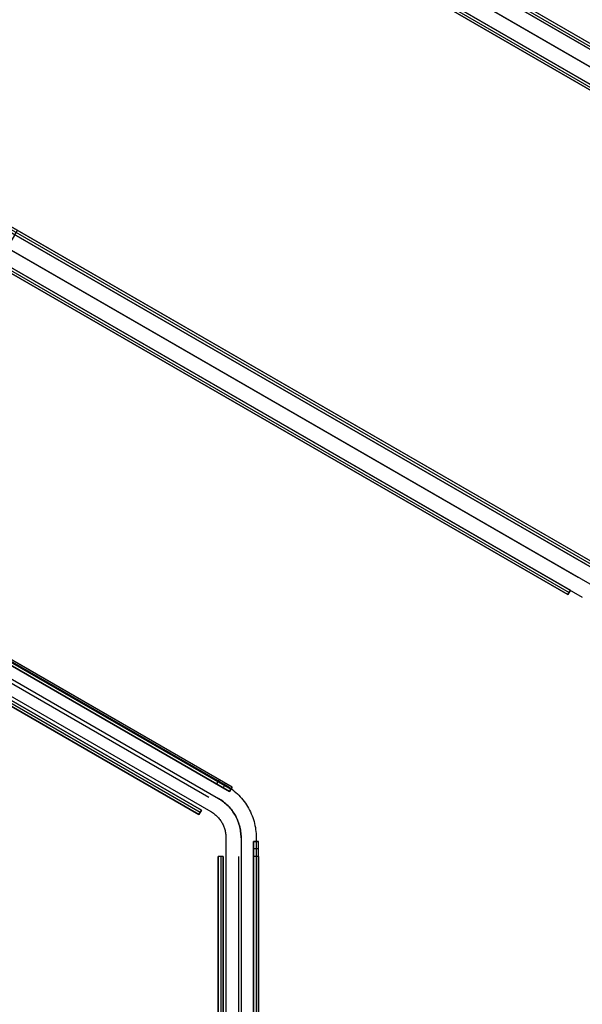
# Model space of a CAD drawing. Header units: millimetres. Extents: x -356 to 356, y -410 to 410.
# Tile 101 of 126: x 61 to 117, y 29 to 126. Entities that reach past the tile are written whole.
import ezdxf

# ---------------------------------------------------------------- set-up
doc = ezdxf.new("R2010")
doc.units = ezdxf.units.MM
doc.header["$MEASUREMENT"] = 0
doc.layers.add('1', color=7, linetype='Continuous')

msp = doc.modelspace()

# ---------------------------------------------------------------- linework, layer by layer
at = {"layer": '1', "color": 252}
for points in [[(3.088, 189.521), (162.738, 97.347)], [(3.271, 189.415), (163.485, 96.915)], [(163.485, 96.915), (3.271, 189.415)], [(3.396, 189.631), (163.61, 97.131)], [(163.735, 97.348), (3.521, 189.848)], [(163.735, 97.348), (3.521, 189.848)], [(4.57, 188.665), (162.186, 97.665)], [(4.82, 189.098), (162.436, 98.098)], [(2.338, 188.222), (161.988, 96.048)], [(2.338, 188.222), (161.988, 96.048)], [(3.82, 187.366), (161.436, 96.366)], [(3.82, 187.366), (161.436, 96.366)], [(1.588, 186.923), (161.238, 94.749)], [(160.436, 94.634), (2.82, 185.634)], [(160.436, 94.634), (2.82, 185.634)], [(2.82, 185.634), (160.436, 94.634)], [(2.945, 185.85), (160.561, 94.85)], [(3.07, 186.067), (160.686, 95.067)], [(160.686, 95.067), (3.07, 186.067)], [(3.07, 186.067), (160.686, 95.067)], [(118.702, 72.079), (3.521, 138.579)], [(118.702, 72.079), (3.521, 138.579)], [(3.088, 138.252), (118.338, 71.712)], [(3.271, 138.146), (118.452, 71.646)], [(118.452, 71.646), (3.271, 138.146)], [(3.396, 138.363), (118.577, 71.863)], [(4.82, 137.829), (117.403, 72.829)], [(2.338, 136.953), (117.588, 70.413)], [(2.338, 136.953), (117.588, 70.413)], [(4.57, 137.396), (117.153, 72.396)], [(1.588, 135.654), (116.838, 69.114)], [(3.82, 136.097), (116.403, 71.097)], [(3.82, 136.097), (116.403, 71.097)], [(3.07, 134.798), (115.653, 69.798)], [(3.07, 134.798), (115.653, 69.798)], [(3.07, 134.798), (115.653, 69.798)], [(115.403, 69.365), (2.82, 134.365)], [(2.82, 134.365), (115.403, 69.365)], [(2.82, 134.365), (115.403, 69.365)], [(2.82, 134.365), (115.403, 69.365)], [(2.945, 134.582), (115.528, 69.582)], [(3.088, 95.759), (81.538, 50.466)], [(82.154, 50.283), (3.345, 95.783)], [(82.154, 50.283), (3.345, 95.783)], [(3.095, 95.35), (81.904, 49.85)], [(81.904, 49.85), (3.095, 95.35)], [(3.22, 95.566), (82.029, 50.066)], [(4.644, 95.033), (80.855, 51.033)], [(2.338, 94.46), (80.788, 49.167)], [(2.338, 94.46), (80.788, 49.167)], [(4.394, 94.6), (80.605, 50.6)], [(1.588, 93.161), (80.038, 47.868)], [(3.644, 93.301), (79.855, 49.301)], [(3.644, 93.301), (79.855, 49.301)], [(2.769, 91.785), (78.98, 47.785)], [(2.894, 92.002), (79.105, 48.002)], [(79.105, 48.002), (2.894, 92.002)], [(2.894, 92.002), (79.105, 48.002)], [(78.855, 47.569), (2.644, 91.569)], [(78.855, 47.569), (2.644, 91.569)], [(2.644, 91.569), (78.855, 47.569)], [(115.653, 69.798), (115.403, 69.365)], [(115.403, 69.365), (115.653, 69.798)], [(80.855, 51.033), (80.605, 50.6)], [(81.504, 50.658), (81.254, 50.225)], [(81.538, 50.466), (81.711, 50.362), (81.882, 50.251), (82.048, 50.136), (82.21, 50.014), (82.368, 49.888), (82.522, 49.756), (82.671, 49.618), (82.816, 49.476), (82.956, 49.329), (83.09, 49.178), (83.22, 49.022), (83.344, 48.862), (83.462, 48.697), (83.575, 48.529), (83.682, 48.357), (83.784, 48.181), (83.879, 48.003), (83.968, 47.821), (84.051, 47.636), (84.128, 47.448), (84.199, 47.258), (84.262, 47.066), (84.32, 46.871), (84.371, 46.675), (84.415, 46.477), (84.452, 46.278), (84.483, 46.078), (84.507, 45.877), (84.524, 45.675), (84.534, 45.472), (84.538, 45.27)], [(81.904, 49.85), (82.154, 50.283)], [(82.154, 50.283), (81.904, 49.85)], [(82.154, 50.283), (81.904, 49.85)], [(80.788, 49.167), (80.918, 49.089), (81.046, 49.006), (81.17, 48.919), (81.292, 48.828), (81.411, 48.733), (81.526, 48.634), (81.638, 48.531), (81.746, 48.425), (81.851, 48.314), (81.952, 48.201), (82.049, 48.084), (82.142, 47.964), (82.231, 47.84), (82.316, 47.714), (82.396, 47.585), (82.472, 47.454), (82.544, 47.319), (82.611, 47.183), (82.673, 47.044), (82.731, 46.904), (82.783, 46.761), (82.831, 46.617), (82.874, 46.471), (82.912, 46.324), (82.946, 46.175), (82.974, 46.026), (82.997, 45.876), (83.015, 45.725), (83.027, 45.573), (83.035, 45.422), (83.038, 45.27)], [(80.788, 49.167), (80.918, 49.089), (81.046, 49.006), (81.17, 48.919), (81.292, 48.828), (81.411, 48.733), (81.526, 48.634), (81.638, 48.531), (81.746, 48.425), (81.851, 48.314), (81.952, 48.201), (82.049, 48.084), (82.142, 47.964), (82.231, 47.84), (82.316, 47.714), (82.396, 47.585), (82.472, 47.454), (82.544, 47.319), (82.611, 47.183), (82.673, 47.044), (82.731, 46.904), (82.783, 46.761), (82.831, 46.617), (82.874, 46.471), (82.912, 46.324), (82.946, 46.175), (82.974, 46.026), (82.997, 45.876), (83.015, 45.725), (83.027, 45.573), (83.035, 45.422), (83.038, 45.27)], [(79.105, 48.002), (78.855, 47.569)], [(78.855, 47.569), (79.105, 48.002)], [(80.038, 47.868), (80.125, 47.816), (80.21, 47.761), (80.293, 47.703), (80.374, 47.642), (80.453, 47.579), (80.53, 47.513), (80.605, 47.444), (80.677, 47.373), (80.747, 47.3), (80.814, 47.224), (80.879, 47.146), (80.941, 47.066), (81, 46.983), (81.056, 46.899), (81.11, 46.813), (81.161, 46.726), (81.208, 46.636), (81.253, 46.545), (81.294, 46.453), (81.333, 46.359), (81.368, 46.264), (81.4, 46.168), (81.429, 46.071), (81.454, 45.972), (81.476, 45.874), (81.495, 45.774), (81.51, 45.674), (81.522, 45.573), (81.531, 45.472), (81.536, 45.371), (81.538, 45.27)], [(81.538, 45.27), (81.538, -45.317)], [(83.038, 45.27), (83.038, -45.317)], [(83.038, 45.27), (83.038, -45.317)], [(84.275, 44.907), (84.275, -46.093)], [(84.775, 44.907), (84.275, 44.907)], [(84.775, 44.907), (84.275, 44.907)], [(84.275, 44.907), (84.775, 44.907)], [(84.275, -46.093), (84.275, 44.907)], [(84.525, 44.907), (84.525, -46.093)], [(84.538, 45.27), (84.538, -45.317)], [(84.775, -46.093), (84.775, 44.907)], [(84.775, -46.093), (84.775, 44.907)], [(84.775, 44.157), (84.275, 44.157)], [(81.275, 43.407), (80.775, 43.407)], [(80.775, -44.593), (80.775, 43.407)], [(80.775, -44.593), (80.775, 43.407)], [(81.275, 43.407), (80.775, 43.407)], [(80.775, 43.407), (80.775, -44.593)], [(81.025, 43.407), (81.025, -44.593)], [(81.275, 43.407), (81.275, -44.593)], [(81.275, -44.593), (81.275, 43.407)], [(81.275, 43.407), (81.275, -44.593)], [(82.775, 43.407), (82.775, -44.593)], [(82.775, 43.407), (82.775, -44.593)], [(84.275, 43.407), (84.275, -44.593)], [(84.775, 43.407), (84.275, 43.407)], [(84.775, 43.407), (84.775, -44.593)]]:
    msp.add_lwpolyline(points, dxfattribs=at)
at = {"layer": '1', "color": 252, "extrusion": (1, 0, 0)}
for points in [[(105.329, -553.5), (105.329, -480)], [(71.097, -478.5), (71.097, -478)], [(69.365, -485), (69.365, -480)], [(69.798, -480), (69.798, -485)], [(49.85, -578.5), (49.85, -506.5)], [(50.066, -578.5), (50.066, -506.5)], [(50.283, -506.5), (50.283, -578.5)], [(49.301, -503.5), (49.301, -503)], [(48.002, -505), (48.002, -510)], [(47.569, -510), (47.569, -505)], [(44.907, -506.5), (44.907, -578.5)], [(44.907, -506.5), (43.407, -505)], [(44.907, -506.5), (44.907, -578.5)], [(43.407, -505), (44.907, -506.5)], [(44.907, -578.5), (44.907, -506.5)], [(44.907, -506.5), (43.407, -505)], [(43.407, -510), (43.407, -505)], [(43.407, -505), (43.407, -510)], [(43.407, -503), (43.407, -503.5)]]:
    msp.add_lwpolyline(points, dxfattribs=at)
at = {"layer": '1', "color": 252, "extrusion": (0.866025, -0.5, 0)}
for points in [[(117.773, -480), (117.774, -479.956), (117.775, -479.911), (117.778, -479.866), (117.782, -479.82), (117.786, -479.775), (117.792, -479.729), (117.799, -479.682), (117.807, -479.636), (117.816, -479.59), (117.826, -479.543), (117.838, -479.496), (117.851, -479.45), (117.865, -479.403), (117.88, -479.357), (117.896, -479.31), (117.914, -479.264), (117.933, -479.218), (117.953, -479.172), (117.974, -479.127), (117.997, -479.081), (118.021, -479.037), (118.046, -478.992), (118.072, -478.949), (118.099, -478.906), (118.128, -478.863), (118.158, -478.821), (118.189, -478.78), (118.221, -478.739), (118.254, -478.7), (118.288, -478.661), (118.323, -478.623), (118.359, -478.586), (118.396, -478.55), (118.434, -478.515), (118.473, -478.48), (118.513, -478.447), (118.553, -478.415), (118.595, -478.384), (118.636, -478.355), (118.679, -478.326), (118.722, -478.299), (118.766, -478.272), (118.81, -478.247), (118.855, -478.223), (118.9, -478.201), (118.945, -478.179), (118.991, -478.159), (119.037, -478.14), (119.084, -478.123), (119.13, -478.106), (119.177, -478.091), (119.223, -478.077), (119.27, -478.064), (119.316, -478.053), (119.363, -478.043), (119.41, -478.033), (119.456, -478.025), (119.502, -478.018), (119.548, -478.013), (119.594, -478.008), (119.639, -478.005), (119.684, -478.002), (119.729, -478), (119.773, -478), (119.818, -478), (119.863, -478.002), (119.908, -478.005), (119.953, -478.008), (119.999, -478.013), (120.045, -478.018), (120.091, -478.025), (120.137, -478.033), (120.184, -478.043), (120.23, -478.053), (120.277, -478.064), (120.324, -478.077), (120.37, -478.091), (120.417, -478.106), (120.463, -478.123), (120.51, -478.14), (120.556, -478.159), (120.601, -478.179), (120.647, -478.201), (120.692, -478.223), (120.737, -478.247), (120.781, -478.272), (120.825, -478.299), (120.868, -478.326), (120.91, -478.355), (120.952, -478.384), (120.994, -478.415), (121.034, -478.447), (121.074, -478.48), (121.113, -478.515), (121.151, -478.55), (121.188, -478.586), (121.224, -478.623), (121.259, -478.661), (121.293, -478.7), (121.326, -478.739), (121.358, -478.78), (121.389, -478.821), (121.419, -478.863), (121.447, -478.906), (121.475, -478.949), (121.501, -478.992), (121.526, -479.037), (121.55, -479.081), (121.573, -479.127), (121.594, -479.172), (121.614, -479.218), (121.633, -479.264), (121.651, -479.31), (121.667, -479.357), (121.682, -479.403), (121.696, -479.45), (121.709, -479.496), (121.721, -479.543), (121.731, -479.59), (121.74, -479.636), (121.748, -479.682), (121.755, -479.729), (121.761, -479.775), (121.765, -479.82), (121.769, -479.866), (121.771, -479.911), (121.773, -479.956), (121.773, -480)], [(121.273, -480), (121.273, -479.967), (121.272, -479.933), (121.27, -479.899), (121.267, -479.865), (121.264, -479.831), (121.26, -479.796), (121.254, -479.762), (121.248, -479.727), (121.242, -479.692), (121.234, -479.657), (121.225, -479.622), (121.216, -479.587), (121.205, -479.552), (121.194, -479.517), (121.181, -479.483), (121.168, -479.448), (121.154, -479.413), (121.139, -479.379), (121.123, -479.345), (121.106, -479.311), (121.088, -479.278), (121.069, -479.244), (121.05, -479.212), (121.029, -479.179), (121.008, -479.147), (120.985, -479.116), (120.962, -479.085), (120.938, -479.055), (120.913, -479.025), (120.888, -478.996), (120.861, -478.967), (120.834, -478.939), (120.806, -478.912), (120.778, -478.886), (120.749, -478.86), (120.719, -478.835), (120.689, -478.811), (120.658, -478.788), (120.626, -478.766), (120.594, -478.745), (120.562, -478.724), (120.529, -478.704), (120.496, -478.685), (120.462, -478.668), (120.429, -478.651), (120.394, -478.635), (120.36, -478.619), (120.326, -478.605), (120.291, -478.592), (120.256, -478.58), (120.221, -478.568), (120.186, -478.558), (120.151, -478.548), (120.116, -478.54), (120.081, -478.532), (120.046, -478.525), (120.012, -478.519), (119.977, -478.514), (119.943, -478.51), (119.908, -478.506), (119.874, -478.503), (119.84, -478.501), (119.807, -478.5), (119.773, -478.5), (119.74, -478.5), (119.707, -478.501), (119.673, -478.503), (119.639, -478.506), (119.604, -478.51), (119.57, -478.514), (119.535, -478.519), (119.501, -478.525), (119.466, -478.532), (119.431, -478.54), (119.396, -478.548), (119.361, -478.558), (119.326, -478.568), (119.291, -478.58), (119.256, -478.592), (119.221, -478.605), (119.187, -478.619), (119.152, -478.635), (119.118, -478.651), (119.085, -478.668), (119.051, -478.685), (119.018, -478.704), (118.985, -478.724), (118.953, -478.745), (118.921, -478.766), (118.889, -478.788), (118.858, -478.811), (118.828, -478.835), (118.798, -478.86), (118.769, -478.886), (118.741, -478.912), (118.713, -478.939), (118.686, -478.967), (118.659, -478.996), (118.634, -479.025), (118.609, -479.055), (118.585, -479.085), (118.562, -479.116), (118.539, -479.147), (118.518, -479.179), (118.497, -479.212), (118.478, -479.244), (118.459, -479.278), (118.441, -479.311), (118.424, -479.345), (118.408, -479.379), (118.393, -479.413), (118.379, -479.448), (118.366, -479.483), (118.353, -479.517), (118.342, -479.552), (118.331, -479.587), (118.322, -479.622), (118.313, -479.657), (118.305, -479.692), (118.299, -479.727), (118.293, -479.762), (118.287, -479.796), (118.283, -479.831), (118.28, -479.865), (118.277, -479.899), (118.275, -479.933), (118.274, -479.967), (118.273, -480)], [(80.623, -505), (80.623, -504.956), (80.625, -504.911), (80.627, -504.866), (80.631, -504.82), (80.636, -504.775), (80.641, -504.729), (80.648, -504.682), (80.656, -504.636), (80.666, -504.59), (80.676, -504.543), (80.687, -504.496), (80.7, -504.45), (80.714, -504.403), (80.729, -504.357), (80.746, -504.31), (80.763, -504.264), (80.782, -504.218), (80.802, -504.172), (80.824, -504.127), (80.846, -504.081), (80.87, -504.037), (80.895, -503.992), (80.922, -503.949), (80.949, -503.906), (80.978, -503.863), (81.007, -503.821), (81.038, -503.78), (81.07, -503.739), (81.103, -503.7), (81.137, -503.661), (81.173, -503.623), (81.209, -503.586), (81.246, -503.55), (81.284, -503.515), (81.323, -503.48), (81.362, -503.447), (81.403, -503.415), (81.444, -503.384), (81.486, -503.355), (81.529, -503.326), (81.572, -503.299), (81.615, -503.272), (81.66, -503.247), (81.704, -503.223), (81.749, -503.201), (81.795, -503.179), (81.841, -503.159), (81.887, -503.14), (81.933, -503.123), (81.979, -503.106), (82.026, -503.091), (82.073, -503.077), (82.119, -503.064), (82.166, -503.053), (82.213, -503.043), (82.259, -503.033), (82.305, -503.025), (82.352, -503.018), (82.398, -503.013), (82.443, -503.008), (82.489, -503.005), (82.534, -503.002), (82.579, -503), (82.623, -503), (82.667, -503), (82.712, -503.002), (82.757, -503.005), (82.803, -503.008), (82.848, -503.013), (82.894, -503.018), (82.941, -503.025), (82.987, -503.033), (83.033, -503.043), (83.08, -503.053), (83.127, -503.064), (83.173, -503.077), (83.22, -503.091), (83.266, -503.106), (83.313, -503.123), (83.359, -503.14), (83.405, -503.159), (83.451, -503.179), (83.496, -503.201), (83.542, -503.223), (83.586, -503.247), (83.631, -503.272), (83.674, -503.299), (83.717, -503.326), (83.76, -503.355), (83.802, -503.384), (83.843, -503.415), (83.884, -503.447), (83.923, -503.48), (83.962, -503.515), (84, -503.55), (84.037, -503.586), (84.073, -503.623), (84.108, -503.661), (84.143, -503.7), (84.176, -503.739), (84.208, -503.78), (84.239, -503.821), (84.268, -503.863), (84.297, -503.906), (84.324, -503.949), (84.351, -503.992), (84.376, -504.037), (84.4, -504.081), (84.422, -504.127), (84.444, -504.172), (84.464, -504.218), (84.483, -504.264), (84.5, -504.31), (84.517, -504.357), (84.532, -504.403), (84.546, -504.45), (84.559, -504.496), (84.57, -504.543), (84.58, -504.59), (84.59, -504.636), (84.598, -504.682), (84.604, -504.729), (84.61, -504.775), (84.615, -504.82), (84.618, -504.866), (84.621, -504.911), (84.622, -504.956), (84.623, -505)], [(84.123, -505), (84.123, -504.967), (84.121, -504.933), (84.12, -504.899), (84.117, -504.865), (84.113, -504.831), (84.109, -504.796), (84.104, -504.762), (84.098, -504.727), (84.091, -504.692), (84.083, -504.657), (84.075, -504.622), (84.065, -504.587), (84.055, -504.552), (84.043, -504.517), (84.031, -504.483), (84.018, -504.448), (84.003, -504.413), (83.988, -504.379), (83.972, -504.345), (83.955, -504.311), (83.938, -504.278), (83.919, -504.244), (83.899, -504.212), (83.878, -504.179), (83.857, -504.147), (83.835, -504.116), (83.812, -504.085), (83.788, -504.055), (83.763, -504.025), (83.737, -503.996), (83.711, -503.967), (83.684, -503.939), (83.656, -503.912), (83.627, -503.886), (83.598, -503.86), (83.568, -503.835), (83.538, -503.811), (83.507, -503.788), (83.476, -503.766), (83.444, -503.745), (83.411, -503.724), (83.379, -503.704), (83.345, -503.685), (83.312, -503.668), (83.278, -503.651), (83.244, -503.635), (83.21, -503.619), (83.175, -503.605), (83.14, -503.592), (83.106, -503.58), (83.071, -503.568), (83.036, -503.558), (83.001, -503.548), (82.966, -503.54), (82.931, -503.532), (82.896, -503.525), (82.861, -503.519), (82.827, -503.514), (82.792, -503.51), (82.758, -503.506), (82.724, -503.503), (82.69, -503.501), (82.656, -503.5), (82.623, -503.5), (82.59, -503.5), (82.556, -503.501), (82.522, -503.503), (82.488, -503.506), (82.454, -503.51), (82.419, -503.514), (82.385, -503.519), (82.35, -503.525), (82.315, -503.532), (82.28, -503.54), (82.245, -503.548), (82.21, -503.558), (82.175, -503.568), (82.14, -503.58), (82.106, -503.592), (82.071, -503.605), (82.036, -503.619), (82.002, -503.635), (81.968, -503.651), (81.934, -503.668), (81.901, -503.685), (81.867, -503.704), (81.835, -503.724), (81.802, -503.745), (81.77, -503.766), (81.739, -503.788), (81.708, -503.811), (81.678, -503.835), (81.648, -503.86), (81.619, -503.886), (81.59, -503.912), (81.562, -503.939), (81.535, -503.967), (81.509, -503.996), (81.483, -504.025), (81.458, -504.055), (81.434, -504.085), (81.411, -504.116), (81.389, -504.147), (81.367, -504.179), (81.347, -504.212), (81.327, -504.244), (81.308, -504.278), (81.291, -504.311), (81.274, -504.345), (81.258, -504.379), (81.242, -504.413), (81.228, -504.448), (81.215, -504.483), (81.203, -504.517), (81.191, -504.552), (81.181, -504.587), (81.171, -504.622), (81.163, -504.657), (81.155, -504.692), (81.148, -504.727), (81.142, -504.762), (81.137, -504.796), (81.133, -504.831), (81.129, -504.865), (81.126, -504.899), (81.124, -504.933), (81.123, -504.967), (81.123, -505)], [(84.473, -505), (84.473, -504.948), (84.47, -504.897), (84.465, -504.845), (84.459, -504.794), (84.451, -504.742), (84.441, -504.692), (84.43, -504.641), (84.417, -504.591), (84.402, -504.541), (84.385, -504.492), (84.367, -504.444), (84.347, -504.396), (84.325, -504.349), (84.302, -504.303), (84.277, -504.257), (84.25, -504.213), (84.222, -504.169), (84.193, -504.127), (84.162, -504.085), (84.13, -504.045), (84.096, -504.005), (84.061, -503.967), (84.025, -503.93), (83.987, -503.895), (83.949, -503.86), (83.909, -503.827), (83.868, -503.796), (83.826, -503.766), (83.782, -503.737), (83.738, -503.71), (83.693, -503.684), (83.648, -503.66), (83.601, -503.638), (83.553, -503.617), (83.505, -503.597), (83.457, -503.58), (83.407, -503.564), (83.358, -503.55), (83.307, -503.538), (83.257, -503.527), (83.206, -503.518), (83.154, -503.511), (83.103, -503.506), (83.051, -503.502), (82.999, -503.5), (82.948, -503.5), (82.896, -503.502), (82.844, -503.506), (82.793, -503.511), (82.741, -503.518), (82.69, -503.527), (82.64, -503.538), (82.589, -503.55), (82.54, -503.564), (82.49, -503.58), (82.442, -503.597), (82.393, -503.617), (82.346, -503.638), (82.299, -503.66), (82.254, -503.684), (82.209, -503.71), (82.164, -503.737), (82.121, -503.766), (82.079, -503.796), (82.038, -503.827), (81.998, -503.86), (81.96, -503.895), (81.922, -503.93), (81.886, -503.967), (81.851, -504.005), (81.817, -504.045), (81.785, -504.085), (81.754, -504.127), (81.724, -504.169), (81.697, -504.213), (81.67, -504.257), (81.645, -504.303), (81.622, -504.349), (81.6, -504.396), (81.58, -504.444), (81.562, -504.492), (81.545, -504.541), (81.53, -504.591), (81.517, -504.641), (81.506, -504.692), (81.496, -504.742), (81.488, -504.794), (81.482, -504.845), (81.477, -504.897), (81.474, -504.948), (81.473, -505)], [(81.473, -505), (81.474, -505.052), (81.477, -505.103), (81.482, -505.155), (81.488, -505.206), (81.496, -505.258), (81.506, -505.308), (81.517, -505.359), (81.53, -505.409), (81.545, -505.459), (81.562, -505.508), (81.58, -505.556), (81.6, -505.604), (81.622, -505.651), (81.645, -505.697), (81.67, -505.743), (81.697, -505.787), (81.724, -505.831), (81.754, -505.873), (81.785, -505.915), (81.817, -505.955), (81.851, -505.995), (81.886, -506.033), (81.922, -506.07), (81.96, -506.105), (81.998, -506.14), (82.038, -506.173), (82.079, -506.204), (82.121, -506.234), (82.164, -506.263), (82.209, -506.29), (82.254, -506.316), (82.299, -506.34), (82.346, -506.362), (82.393, -506.383), (82.442, -506.403), (82.49, -506.42), (82.54, -506.436), (82.589, -506.45), (82.64, -506.462), (82.69, -506.473), (82.741, -506.482), (82.793, -506.489), (82.844, -506.494), (82.896, -506.498), (82.948, -506.5), (82.999, -506.5), (83.051, -506.498), (83.103, -506.494), (83.154, -506.489), (83.206, -506.482), (83.257, -506.473), (83.307, -506.462), (83.358, -506.45), (83.407, -506.436), (83.457, -506.42), (83.505, -506.403), (83.553, -506.383), (83.601, -506.362), (83.648, -506.34), (83.693, -506.316), (83.738, -506.29), (83.782, -506.263), (83.826, -506.234), (83.868, -506.204), (83.909, -506.173), (83.949, -506.14), (83.987, -506.105), (84.025, -506.07), (84.061, -506.033), (84.096, -505.995), (84.13, -505.955), (84.162, -505.915), (84.193, -505.873), (84.222, -505.831), (84.25, -505.787), (84.277, -505.743), (84.302, -505.697), (84.325, -505.651), (84.347, -505.604), (84.367, -505.556), (84.385, -505.508), (84.402, -505.459), (84.417, -505.409), (84.43, -505.359), (84.441, -505.308), (84.451, -505.258), (84.459, -505.206), (84.465, -505.155), (84.47, -505.103), (84.473, -505.052), (84.473, -505)], [(81.473, -505), (81.474, -504.948), (81.477, -504.897), (81.482, -504.845), (81.488, -504.794), (81.496, -504.742), (81.506, -504.692), (81.517, -504.641), (81.53, -504.591), (81.545, -504.541), (81.562, -504.492), (81.58, -504.444), (81.6, -504.396), (81.622, -504.349), (81.645, -504.303), (81.67, -504.257), (81.697, -504.213), (81.724, -504.169), (81.754, -504.127), (81.785, -504.085), (81.817, -504.045), (81.851, -504.005), (81.886, -503.967), (81.922, -503.93), (81.96, -503.895), (81.998, -503.86), (82.038, -503.827), (82.079, -503.796), (82.121, -503.766), (82.164, -503.737), (82.209, -503.71), (82.254, -503.684), (82.299, -503.66), (82.346, -503.638), (82.393, -503.617), (82.442, -503.597), (82.49, -503.58), (82.54, -503.564), (82.589, -503.55), (82.64, -503.538), (82.69, -503.527), (82.741, -503.518), (82.793, -503.511), (82.844, -503.506), (82.896, -503.502), (82.948, -503.5), (82.999, -503.5), (83.051, -503.502), (83.103, -503.506), (83.154, -503.511), (83.206, -503.518), (83.257, -503.527), (83.307, -503.538), (83.358, -503.55), (83.407, -503.564), (83.457, -503.58), (83.505, -503.597), (83.553, -503.617), (83.601, -503.638), (83.648, -503.66), (83.693, -503.684), (83.738, -503.71), (83.782, -503.737), (83.826, -503.766), (83.868, -503.796), (83.909, -503.827), (83.949, -503.86), (83.987, -503.895), (84.025, -503.93), (84.061, -503.967), (84.096, -504.005), (84.13, -504.045), (84.162, -504.085), (84.193, -504.127), (84.222, -504.169), (84.25, -504.213), (84.277, -504.257), (84.302, -504.303), (84.325, -504.349), (84.347, -504.396), (84.367, -504.444), (84.385, -504.492), (84.402, -504.541), (84.417, -504.591), (84.43, -504.641), (84.441, -504.692), (84.451, -504.742), (84.459, -504.794), (84.465, -504.845), (84.47, -504.897), (84.473, -504.948), (84.473, -505)]]:
    msp.add_lwpolyline(points, dxfattribs=at)
at = {"layer": '1', "color": 252, "extrusion": (0.231455, 0.935414, -0.267261)}
for points in [[(-67.602, -469.821), (-66.161, -468.264)], [(-66.23, -468.2), (-67.671, -469.757)], [(-66.091, -468.328), (-67.532, -469.885)]]:
    msp.add_lwpolyline(points, dxfattribs=at)
at = {"layer": '1', "color": 80}
msp.add_lwpolyline([(83.038, 45.27), (83.035, 45.422), (83.027, 45.573), (83.015, 45.725), (82.997, 45.876), (82.974, 46.026), (82.946, 46.175), (82.912, 46.324), (82.874, 46.471), (82.831, 46.617), (82.783, 46.761), (82.731, 46.904), (82.673, 47.044), (82.611, 47.183), (82.544, 47.319), (82.472, 47.454), (82.396, 47.585), (82.316, 47.714), (82.231, 47.84), (82.142, 47.964), (82.049, 48.084), (81.952, 48.201), (81.851, 48.314), (81.746, 48.425), (81.638, 48.531), (81.526, 48.634), (81.411, 48.733), (81.292, 48.828), (81.17, 48.919), (81.046, 49.006), (80.918, 49.089), (80.788, 49.167)], dxfattribs=at)
at = {"layer": '1', "color": 252, "extrusion": (0, 1, 0)}
for points in [[(-84.538, -505), (-84.537, -504.948), (-84.534, -504.897), (-84.53, -504.845), (-84.523, -504.794), (-84.515, -504.742), (-84.506, -504.692), (-84.494, -504.641), (-84.481, -504.591), (-84.466, -504.541), (-84.449, -504.492), (-84.431, -504.444), (-84.411, -504.396), (-84.389, -504.349), (-84.366, -504.303), (-84.341, -504.257), (-84.315, -504.213), (-84.287, -504.169), (-84.257, -504.127), (-84.226, -504.085), (-84.194, -504.045), (-84.16, -504.005), (-84.125, -503.967), (-84.089, -503.93), (-84.052, -503.895), (-84.013, -503.86), (-83.973, -503.827), (-83.932, -503.796), (-83.89, -503.766), (-83.847, -503.737), (-83.803, -503.71), (-83.758, -503.684), (-83.712, -503.66), (-83.665, -503.638), (-83.618, -503.617), (-83.57, -503.597), (-83.521, -503.58), (-83.472, -503.564), (-83.422, -503.55), (-83.371, -503.538), (-83.321, -503.527), (-83.27, -503.518), (-83.218, -503.511), (-83.167, -503.506), (-83.115, -503.502), (-83.064, -503.5), (-83.012, -503.5), (-82.96, -503.502), (-82.908, -503.506), (-82.857, -503.511), (-82.806, -503.518), (-82.755, -503.527), (-82.704, -503.538), (-82.654, -503.55), (-82.604, -503.564), (-82.554, -503.58), (-82.506, -503.597), (-82.458, -503.617), (-82.41, -503.638), (-82.364, -503.66), (-82.318, -503.684), (-82.273, -503.71), (-82.229, -503.737), (-82.186, -503.766), (-82.143, -503.796), (-82.102, -503.827), (-82.062, -503.86), (-82.024, -503.895), (-81.986, -503.93), (-81.95, -503.967), (-81.915, -504.005), (-81.881, -504.045), (-81.849, -504.085), (-81.818, -504.127), (-81.789, -504.169), (-81.761, -504.213), (-81.734, -504.257), (-81.709, -504.303), (-81.686, -504.349), (-81.665, -504.396), (-81.644, -504.444), (-81.626, -504.492), (-81.609, -504.541), (-81.594, -504.591), (-81.581, -504.641), (-81.57, -504.692), (-81.56, -504.742), (-81.552, -504.794), (-81.546, -504.845), (-81.541, -504.897), (-81.539, -504.948), (-81.538, -505)], [(-81.538, -505), (-81.539, -505.052), (-81.541, -505.103), (-81.546, -505.155), (-81.552, -505.206), (-81.56, -505.258), (-81.57, -505.308), (-81.581, -505.359), (-81.594, -505.409), (-81.609, -505.459), (-81.626, -505.508), (-81.644, -505.556), (-81.665, -505.604), (-81.686, -505.651), (-81.709, -505.697), (-81.734, -505.743), (-81.761, -505.787), (-81.789, -505.831), (-81.818, -505.873), (-81.849, -505.915), (-81.881, -505.955), (-81.915, -505.995), (-81.95, -506.033), (-81.986, -506.07), (-82.024, -506.105), (-82.062, -506.14), (-82.102, -506.173), (-82.143, -506.204), (-82.186, -506.234), (-82.229, -506.263), (-82.273, -506.29), (-82.318, -506.316), (-82.364, -506.34), (-82.41, -506.362), (-82.458, -506.383), (-82.506, -506.403), (-82.554, -506.42), (-82.604, -506.436), (-82.654, -506.45), (-82.704, -506.462), (-82.755, -506.473), (-82.806, -506.482), (-82.857, -506.489), (-82.908, -506.494), (-82.96, -506.498), (-83.012, -506.5), (-83.064, -506.5), (-83.115, -506.498), (-83.167, -506.494), (-83.218, -506.489), (-83.27, -506.482), (-83.321, -506.473), (-83.371, -506.462), (-83.422, -506.45), (-83.472, -506.436), (-83.521, -506.42), (-83.57, -506.403), (-83.618, -506.383), (-83.665, -506.362), (-83.712, -506.34), (-83.758, -506.316), (-83.803, -506.29), (-83.847, -506.263), (-83.89, -506.234), (-83.932, -506.204), (-83.973, -506.173), (-84.013, -506.14), (-84.052, -506.105), (-84.089, -506.07), (-84.125, -506.033), (-84.16, -505.995), (-84.194, -505.955), (-84.226, -505.915), (-84.257, -505.873), (-84.287, -505.831), (-84.315, -505.787), (-84.341, -505.743), (-84.366, -505.697), (-84.389, -505.651), (-84.411, -505.604), (-84.431, -505.556), (-84.449, -505.508), (-84.466, -505.459), (-84.481, -505.409), (-84.494, -505.359), (-84.506, -505.308), (-84.515, -505.258), (-84.523, -505.206), (-84.53, -505.155), (-84.534, -505.103), (-84.537, -505.052), (-84.538, -505)], [(-80.775, -505), (-80.775, -504.956), (-80.777, -504.911), (-80.779, -504.866), (-80.783, -504.82), (-80.787, -504.775), (-80.793, -504.729), (-80.8, -504.682), (-80.808, -504.636), (-80.817, -504.59), (-80.828, -504.543), (-80.839, -504.496), (-80.852, -504.45), (-80.866, -504.403), (-80.881, -504.357), (-80.898, -504.31), (-80.915, -504.264), (-80.934, -504.218), (-80.954, -504.172), (-80.976, -504.127), (-80.998, -504.081), (-81.022, -504.037), (-81.047, -503.992), (-81.073, -503.949), (-81.101, -503.906), (-81.129, -503.863), (-81.159, -503.821), (-81.19, -503.78), (-81.222, -503.739), (-81.255, -503.7), (-81.289, -503.661), (-81.324, -503.623), (-81.361, -503.586), (-81.398, -503.55), (-81.436, -503.515), (-81.474, -503.48), (-81.514, -503.447), (-81.555, -503.415), (-81.596, -503.384), (-81.638, -503.355), (-81.68, -503.326), (-81.724, -503.299), (-81.767, -503.272), (-81.811, -503.247), (-81.856, -503.223), (-81.901, -503.201), (-81.947, -503.179), (-81.993, -503.159), (-82.039, -503.14), (-82.085, -503.123), (-82.131, -503.106), (-82.178, -503.091), (-82.224, -503.077), (-82.271, -503.064), (-82.318, -503.053), (-82.364, -503.043), (-82.411, -503.033), (-82.457, -503.025), (-82.503, -503.018), (-82.549, -503.013), (-82.595, -503.008), (-82.64, -503.005), (-82.686, -503.002), (-82.73, -503), (-82.775, -503), (-82.819, -503), (-82.864, -503.002), (-82.909, -503.005), (-82.954, -503.008), (-83, -503.013), (-83.046, -503.018), (-83.092, -503.025), (-83.139, -503.033), (-83.185, -503.043), (-83.232, -503.053), (-83.278, -503.064), (-83.325, -503.077), (-83.372, -503.091), (-83.418, -503.106), (-83.465, -503.123), (-83.511, -503.14), (-83.557, -503.159), (-83.603, -503.179), (-83.648, -503.201), (-83.693, -503.223), (-83.738, -503.247), (-83.782, -503.272), (-83.826, -503.299), (-83.869, -503.326), (-83.912, -503.355), (-83.954, -503.384), (-83.995, -503.415), (-84.035, -503.447), (-84.075, -503.48), (-84.114, -503.515), (-84.152, -503.55), (-84.189, -503.586), (-84.225, -503.623), (-84.26, -503.661), (-84.294, -503.7), (-84.327, -503.739), (-84.359, -503.78), (-84.39, -503.821), (-84.42, -503.863), (-84.449, -503.906), (-84.476, -503.949), (-84.502, -503.992), (-84.527, -504.037), (-84.551, -504.081), (-84.574, -504.127), (-84.595, -504.172), (-84.615, -504.218), (-84.634, -504.264), (-84.652, -504.31), (-84.668, -504.357), (-84.684, -504.403), (-84.698, -504.45), (-84.71, -504.496), (-84.722, -504.543), (-84.732, -504.59), (-84.741, -504.636), (-84.749, -504.682), (-84.756, -504.729), (-84.762, -504.775), (-84.767, -504.82), (-84.77, -504.866), (-84.773, -504.911), (-84.774, -504.956), (-84.775, -505)], [(-84.275, -505), (-84.274, -504.967), (-84.273, -504.933), (-84.271, -504.899), (-84.269, -504.865), (-84.265, -504.831), (-84.261, -504.796), (-84.256, -504.762), (-84.25, -504.727), (-84.243, -504.692), (-84.235, -504.657), (-84.226, -504.622), (-84.217, -504.587), (-84.206, -504.552), (-84.195, -504.517), (-84.183, -504.483), (-84.169, -504.448), (-84.155, -504.413), (-84.14, -504.379), (-84.124, -504.345), (-84.107, -504.311), (-84.089, -504.278), (-84.071, -504.244), (-84.051, -504.212), (-84.03, -504.179), (-84.009, -504.147), (-83.986, -504.116), (-83.963, -504.085), (-83.939, -504.055), (-83.914, -504.025), (-83.889, -503.996), (-83.863, -503.967), (-83.835, -503.939), (-83.808, -503.912), (-83.779, -503.886), (-83.75, -503.86), (-83.72, -503.835), (-83.69, -503.811), (-83.659, -503.788), (-83.627, -503.766), (-83.596, -503.745), (-83.563, -503.724), (-83.53, -503.704), (-83.497, -503.685), (-83.464, -503.668), (-83.43, -503.651), (-83.396, -503.635), (-83.361, -503.619), (-83.327, -503.605), (-83.292, -503.592), (-83.257, -503.58), (-83.222, -503.568), (-83.187, -503.558), (-83.152, -503.548), (-83.118, -503.54), (-83.083, -503.532), (-83.048, -503.525), (-83.013, -503.519), (-82.978, -503.514), (-82.944, -503.51), (-82.91, -503.506), (-82.875, -503.503), (-82.842, -503.501), (-82.808, -503.5), (-82.775, -503.5), (-82.741, -503.5), (-82.708, -503.501), (-82.674, -503.503), (-82.64, -503.506), (-82.606, -503.51), (-82.571, -503.514), (-82.537, -503.519), (-82.502, -503.525), (-82.467, -503.532), (-82.432, -503.54), (-82.397, -503.548), (-82.362, -503.558), (-82.327, -503.568), (-82.292, -503.58), (-82.257, -503.592), (-82.223, -503.605), (-82.188, -503.619), (-82.154, -503.635), (-82.12, -503.651), (-82.086, -503.668), (-82.052, -503.685), (-82.019, -503.704), (-81.986, -503.724), (-81.954, -503.745), (-81.922, -503.766), (-81.891, -503.788), (-81.86, -503.811), (-81.829, -503.835), (-81.8, -503.86), (-81.77, -503.886), (-81.742, -503.912), (-81.714, -503.939), (-81.687, -503.967), (-81.661, -503.996), (-81.635, -504.025), (-81.61, -504.055), (-81.586, -504.085), (-81.563, -504.116), (-81.541, -504.147), (-81.519, -504.179), (-81.499, -504.212), (-81.479, -504.244), (-81.46, -504.278), (-81.442, -504.311), (-81.425, -504.345), (-81.409, -504.379), (-81.394, -504.413), (-81.38, -504.448), (-81.367, -504.483), (-81.355, -504.517), (-81.343, -504.552), (-81.333, -504.587), (-81.323, -504.622), (-81.314, -504.657), (-81.307, -504.692), (-81.3, -504.727), (-81.294, -504.762), (-81.289, -504.796), (-81.284, -504.831), (-81.281, -504.865), (-81.278, -504.899), (-81.276, -504.933), (-81.275, -504.967), (-81.275, -505)]]:
    msp.add_lwpolyline(points, dxfattribs=at)

doc.saveas('drawing.dxf')
